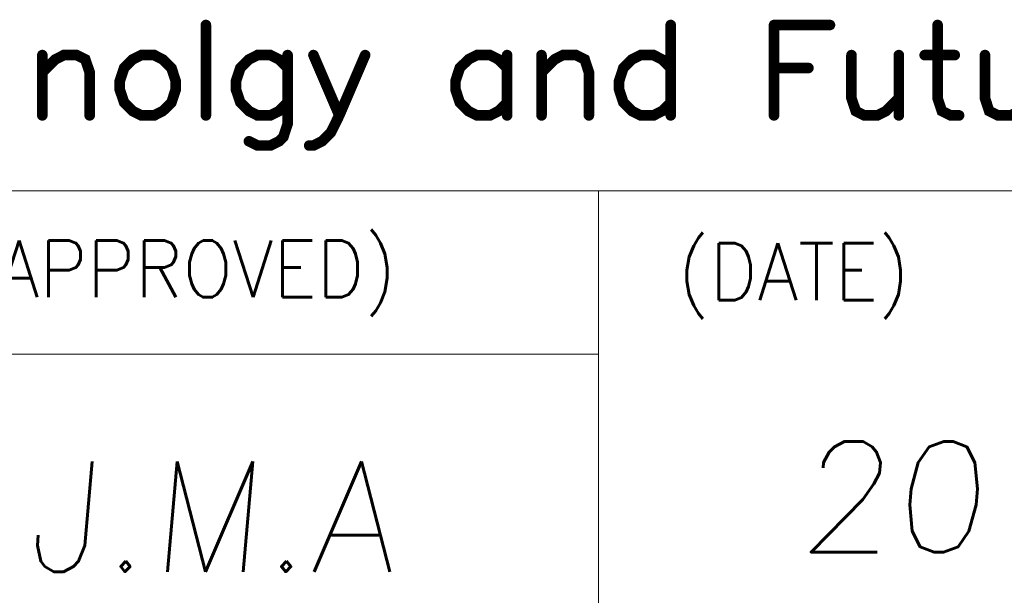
# Model space of a CAD drawing. Header units: millimetres. Extents: x 4497 to 13960, y 12291 to 16372.
# Tile 17 of 217: x 5442 to 5462, y 12349 to 12361. Entities that reach past the tile are written whole.
import ezdxf
from ezdxf.enums import TextEntityAlignment as Align

# ---------------------------------------------------------------- set-up
doc = ezdxf.new("R2010")
doc.units = ezdxf.units.MM
doc.header["$LTSCALE"] = 0.8
doc.layers.get('0').update_dxf_attribs({"linetype": 'CONTINUOUS', "lineweight": 0})
doc.layers.add('2', color=3, linetype='CONTINUOUS', lineweight=0)
doc.styles.get("Standard").update_dxf_attribs({"font": 'romans.shx', "width": 0.8, "oblique": 5, "bigfont": 'whgtxt.shx'})

# ---------------------------------------------------------------- blocks, each defined once
blk = doc.blocks.new('SMOOTH_0$064516')
at = {"const_width": 0.0323}
blk.add_lwpolyline([(-0.0161, 0, 1), (0.0161, 0, 1)], format="xyb", close=True, dxfattribs=at)
blk = doc.blocks.new('logo')
at = {"color": 7, "const_width": 0.859}
for points in [[(-3449.151, 5311.965), (-3449.151, 5304.641)], [(-3411.479, 5311.965), (-3411.479, 5304.641)], [(-3403.107, 5311.965), (-3398.573, 5311.965)], [(-3403.107, 5311.965), (-3403.107, 5304.641)], [(-3389.848, 5311.965), (-3389.848, 5306.032), (-3389.505, 5304.993), (-3388.801, 5304.641), (-3388.105, 5304.641)], [(-3462.409, 5308.127), (-3461.362, 5309.175), (-3460.666, 5309.527), (-3459.618, 5309.527), (-3458.923, 5309.175), (-3458.571, 5308.127), (-3458.571, 5304.641)], [(-3462.409, 5309.527), (-3462.409, 5304.641)], [(-3454.389, 5309.527), (-3455.084, 5309.175), (-3455.78, 5308.479), (-3456.132, 5307.431), (-3456.132, 5306.736), (-3455.78, 5305.688), (-3455.084, 5304.993), (-3454.389, 5304.641), (-3453.341, 5304.641), (-3452.646, 5304.993), (-3451.942, 5305.688), (-3451.598, 5306.736), (-3451.598, 5307.431), (-3451.942, 5308.479), (-3452.646, 5309.175), (-3453.341, 5309.527), (-3454.389, 5309.527)], [(-3442.53, 5308.479), (-3443.226, 5309.175), (-3443.921, 5309.527), (-3444.969, 5309.527), (-3445.664, 5309.175), (-3446.36, 5308.479), (-3446.712, 5307.431), (-3446.712, 5306.736), (-3446.36, 5305.688), (-3445.664, 5304.993), (-3444.969, 5304.641), (-3443.921, 5304.641), (-3443.226, 5304.993), (-3442.53, 5305.688)], [(-3442.53, 5309.527), (-3442.53, 5303.945), (-3442.874, 5302.897), (-3443.226, 5302.545), (-3443.921, 5302.202), (-3444.969, 5302.202), (-3445.664, 5302.545)], [(-3436.244, 5309.527), (-3438.34, 5304.641), (-3439.035, 5303.241), (-3439.739, 5302.545), (-3440.435, 5302.202), (-3440.778, 5302.202)], [(-3440.435, 5309.527), (-3438.34, 5304.641)], [(-3424.738, 5308.479), (-3425.433, 5309.175), (-3426.129, 5309.527), (-3427.176, 5309.527), (-3427.872, 5309.175), (-3428.576, 5308.479), (-3428.92, 5307.431), (-3428.92, 5306.736), (-3428.576, 5305.688), (-3427.872, 5304.993), (-3427.176, 5304.641), (-3426.129, 5304.641), (-3425.433, 5304.993), (-3424.738, 5305.688)], [(-3424.738, 5309.527), (-3424.738, 5304.641)], [(-3421.947, 5308.127), (-3420.899, 5309.175), (-3420.204, 5309.527), (-3419.156, 5309.527), (-3418.452, 5309.175), (-3418.109, 5308.127), (-3418.109, 5304.641)], [(-3421.947, 5309.527), (-3421.947, 5304.641)], [(-3411.479, 5308.479), (-3412.175, 5309.175), (-3412.87, 5309.527), (-3413.918, 5309.527), (-3414.622, 5309.175), (-3415.318, 5308.479), (-3415.661, 5307.431), (-3415.661, 5306.736), (-3415.318, 5305.688), (-3414.622, 5304.993), (-3413.918, 5304.641), (-3412.87, 5304.641), (-3412.175, 5304.993), (-3411.479, 5305.688)], [(-3396.83, 5309.527), (-3396.83, 5306.032), (-3396.478, 5304.993), (-3395.782, 5304.641), (-3394.734, 5304.641), (-3394.039, 5304.993), (-3392.991, 5306.032)], [(-3392.991, 5309.527), (-3392.991, 5304.641)], [(-3390.896, 5309.527), (-3388.457, 5309.527)], [(-3386.01, 5309.527), (-3386.01, 5306.032), (-3385.667, 5304.993), (-3384.962, 5304.641), (-3383.923, 5304.641), (-3383.219, 5304.993), (-3382.172, 5306.032)], [(-3403.107, 5308.479), (-3400.316, 5308.479)]]:
    blk.add_lwpolyline(points, dxfattribs=at)
at = {"color": 7, "xscale": 13.31, "yscale": 13.31, "zscale": 13.31}
for p in [(-3449.151, 5311.965), (-3411.479, 5311.965), (-3403.107, 5311.965), (-3403.107, 5311.965), (-3398.573, 5311.965), (-3389.848, 5311.965), (-3462.409, 5309.527), (-3460.666, 5309.527), (-3459.618, 5309.527), (-3454.389, 5309.527), (-3454.389, 5309.527), (-3453.341, 5309.527), (-3444.969, 5309.527), (-3443.921, 5309.527), (-3442.53, 5309.527), (-3440.435, 5309.527), (-3436.244, 5309.527), (-3427.176, 5309.527), (-3426.129, 5309.527), (-3424.738, 5309.527), (-3421.947, 5309.527), (-3420.204, 5309.527), (-3419.156, 5309.527), (-3413.918, 5309.527), (-3412.87, 5309.527), (-3396.83, 5309.527), (-3392.991, 5309.527), (-3390.896, 5309.527), (-3388.457, 5309.527), (-3386.01, 5309.527), (-3461.362, 5309.175), (-3458.923, 5309.175), (-3455.084, 5309.175), (-3452.646, 5309.175), (-3445.664, 5309.175), (-3443.226, 5309.175), (-3427.872, 5309.175), (-3425.433, 5309.175), (-3420.899, 5309.175), (-3418.452, 5309.175), (-3414.622, 5309.175), (-3412.175, 5309.175), (-3462.409, 5308.127), (-3458.571, 5308.127), (-3455.78, 5308.479), (-3451.942, 5308.479), (-3446.36, 5308.479), (-3442.53, 5308.479), (-3428.576, 5308.479), (-3424.738, 5308.479), (-3421.947, 5308.127), (-3418.109, 5308.127), (-3415.318, 5308.479), (-3411.479, 5308.479), (-3403.107, 5308.479), (-3400.316, 5308.479), (-3456.132, 5307.431), (-3451.598, 5307.431), (-3446.712, 5307.431), (-3428.92, 5307.431), (-3415.661, 5307.431), (-3456.132, 5306.736), (-3451.598, 5306.736), (-3446.712, 5306.736), (-3428.92, 5306.736), (-3415.661, 5306.736), (-3455.78, 5305.688), (-3451.942, 5305.688), (-3446.36, 5305.688), (-3442.53, 5305.688), (-3428.576, 5305.688), (-3424.738, 5305.688), (-3415.318, 5305.688), (-3411.479, 5305.688), (-3396.83, 5306.032), (-3392.991, 5306.032), (-3389.848, 5306.032), (-3386.01, 5306.032), (-3455.084, 5304.993), (-3452.646, 5304.993), (-3445.664, 5304.993), (-3443.226, 5304.993), (-3427.872, 5304.993), (-3425.433, 5304.993), (-3414.622, 5304.993), (-3412.175, 5304.993), (-3396.478, 5304.993), (-3394.039, 5304.993), (-3389.505, 5304.993), (-3385.667, 5304.993), (-3462.409, 5304.641), (-3458.571, 5304.641), (-3454.389, 5304.641), (-3453.341, 5304.641), (-3449.151, 5304.641), (-3444.969, 5304.641), (-3443.921, 5304.641), (-3442.53, 5303.945), (-3438.34, 5304.641), (-3438.34, 5304.641), (-3427.176, 5304.641), (-3426.129, 5304.641), (-3424.738, 5304.641), (-3421.947, 5304.641), (-3418.109, 5304.641), (-3413.918, 5304.641), (-3412.87, 5304.641), (-3411.479, 5304.641), (-3403.107, 5304.641), (-3395.782, 5304.641), (-3394.734, 5304.641), (-3392.991, 5304.641), (-3388.801, 5304.641), (-3388.105, 5304.641), (-3384.962, 5304.641), (-3439.035, 5303.241), (-3445.664, 5302.545), (-3443.226, 5302.545), (-3442.874, 5302.897), (-3439.739, 5302.545), (-3444.969, 5302.202), (-3443.921, 5302.202), (-3440.778, 5302.202), (-3440.435, 5302.202)]:
    blk.add_blockref('SMOOTH_0$064516', p, dxfattribs=at)

msp = doc.modelspace()

# ---------------------------------------------------------------- linework, layer by layer
at = {"color": 7, "linetype": 'Continuous'}
for p, q in [((5409.249, 12357.451), (5484.708, 12357.451)), ((5453.54, 12327.923), (5453.54, 12357.451)), ((5409.249, 12354.17), (5453.54, 12354.17))]:
    msp.add_line(p, q, dxfattribs=at)

# ---------------------------------------------------------------- block references
at = {"color": 3, "linetype": 'Continuous', "xscale": 0.2477402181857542, "yscale": 0.2477402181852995, "zscale": 0.2477402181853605}
msp.add_blockref('logo', (6300.153, 11044.791), dxfattribs=at)

# ---------------------------------------------------------------- texts
at = {"color": 7, "linetype": 'Continuous', "width": 0.933333}
for s, p in [('(APPROVED)', (5440.858, 12356.455)), ('(DATE)', (5455.137, 12356.399))]:
    msp.add_text(s, height=1.1408, dxfattribs=at).set_placement(p, align=Align.TOP_LEFT)
at = {"layer": '2', "oblique": 5}
msp.add_text('2015-09-17', height=2.2157, dxfattribs=at).set_placement((5457.526, 12350.201))
at = {"layer": '2', "linetype": 'Continuous', "oblique": 5}
msp.add_text('J.M.A', height=2.2157, dxfattribs=at).set_placement((5442.04, 12349.804))

doc.saveas('drawing.dxf')
